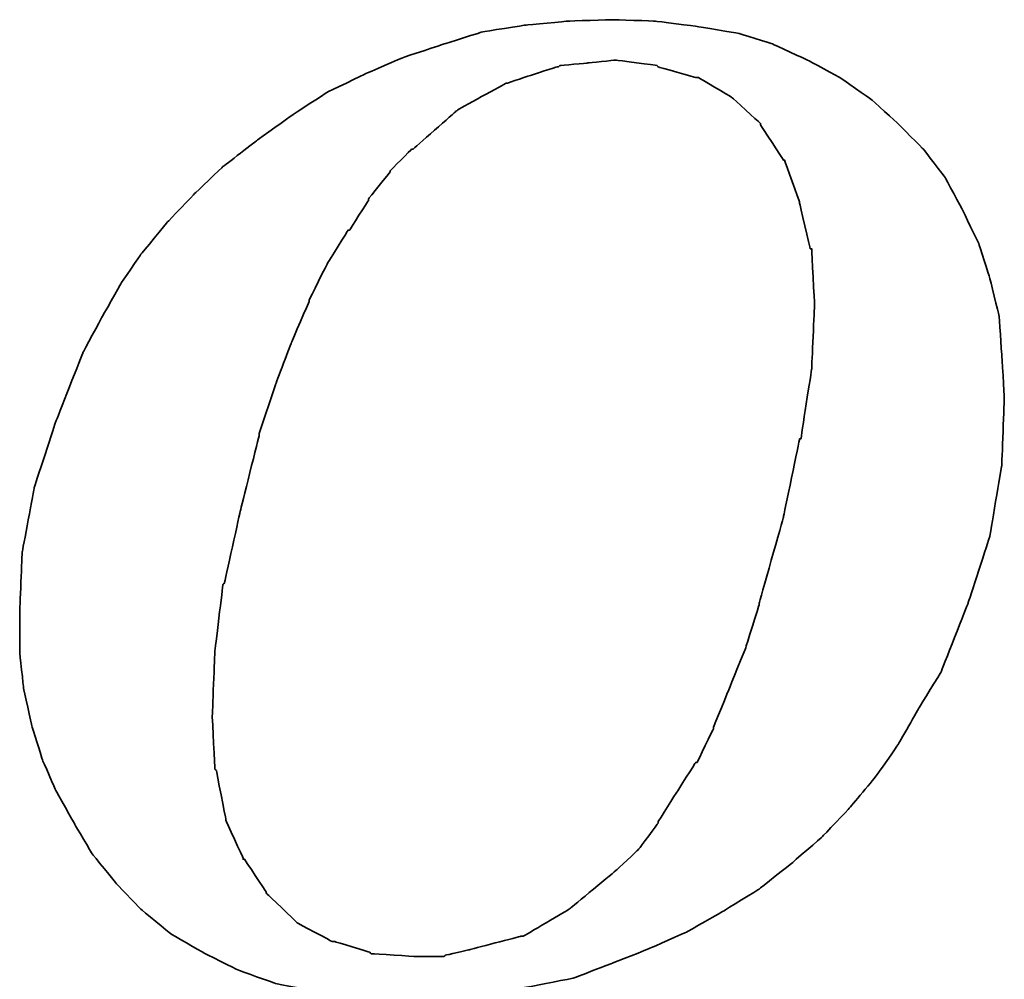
# Model space of a CAD drawing. Extents: x 30 to 228, y 66 to 165.
# Tile 49 of 54: x 199.61 to 201.88, y 116.24 to 118.46. Entities that reach past the tile are written whole.
import ezdxf

# ---------------------------------------------------------------- set-up
doc = ezdxf.new("R2010")
doc.units = 0
doc.header["$LTSCALE"] = 3
doc.header["$MEASUREMENT"] = 0
doc.layers.add('DIM', color=4, linetype='CONTINUOUS')
doc.layers.add('layer 1', color=7, linetype='CONTINUOUS')

# ---------------------------------------------------------------- blocks, each defined once
blk = doc.blocks.new('TBI MOTION logo(完整正式版)')
at = {"layer": 'layer 1', "color": 22, "lineweight": 35}
for points, knots in [([(35.79625, -6.98375), (35.79625, -6.98375), (36.23125, -7.43875), (36.23125, -7.43875), (36.23125, -7.43875), (36.23125, -7.43875), (36.75625, -7.87125), (36.75625, -7.87125), (36.75625, -7.87125), (36.75625, -7.87125), (37.33125, -8.20375), (37.33125, -8.20375), (37.33125, -8.20375), (37.33125, -8.20375), (37.95625, -8.51875), (37.95625, -8.51875), (37.95625, -8.51875), (37.95625, -8.51875), (38.62625, -8.75875), (38.62625, -8.75875), (38.62625, -8.75875), (38.62625, -8.75875), (39.37125, -8.90375), (39.37125, -8.90375), (39.37125, -8.90375), (39.37125, -8.90375), (40.14125, -8.99875), (40.14125, -8.99875), (40.14125, -8.99875), (40.14125, -8.99875), (41.02625, -9.02375), (41.02625, -9.02375), (41.02625, -9.02375), (41.02625, -9.02375), (41.74625, -8.99875), (41.74625, -8.99875), (41.74625, -8.99875), (41.74625, -8.99875), (42.46625, -8.92375), (42.46625, -8.92375), (42.46625, -8.92375), (42.46625, -8.92375), (43.21125, -8.80625), (43.21125, -8.80625), (43.21125, -8.80625), (43.21125, -8.80625), (43.93125, -8.66375), (43.93125, -8.66375), (43.93125, -8.66375), (43.93125, -8.66375), (44.62625, -8.39875), (44.62625, -8.39875), (44.62625, -8.39875), (44.62625, -8.39875), (45.29625, -8.13375), (45.29625, -8.13375), (45.29625, -8.13375), (45.29625, -8.13375), (45.94625, -7.84375), (45.94625, -7.84375), (45.94625, -7.84375), (45.94625, -7.84375), (46.61625, -7.46375), (46.61625, -7.46375), (46.61625, -7.46375), (46.61625, -7.46375), (47.24125, -7.07875), (47.24125, -7.07875), (47.24125, -7.07875), (47.24125, -7.07875), (47.81625, -6.62375), (47.81625, -6.62375), (47.81625, -6.62375), (47.81625, -6.62375), (48.36875, -6.14375), (48.36875, -6.14375), (48.36875, -6.14375), (48.36875, -6.14375), (48.84625, -5.64125), (48.84625, -5.64125), (48.84625, -5.64125), (48.84625, -5.64125), (49.32625, -5.06375), (49.32625, -5.06375), (49.32625, -5.06375), (49.32625, -5.06375), (49.71125, -4.51374), (49.71125, -4.51374), (49.71125, -4.51374), (49.71125, -4.51374), (50.09625, -3.83874), (50.09625, -3.83874), (50.09625, -3.83874), (50.09625, -3.83874), (50.48125, -3.21374), (50.48125, -3.21374), (50.48125, -3.21374), (50.48125, -3.21374), (50.96125, -1.99125), (50.96125, -1.99125), (50.96125, -1.99125), (50.96125, -1.99125), (51.34375, -0.81875), (51.34375, -0.81875), (51.34375, -0.81875), (51.34375, -0.81875), (51.56125, 0.45624), (51.56125, 0.45624), (51.56125, 0.45624), (51.56125, 0.45624), (51.60625, 1.67624), (51.60625, 1.67624), (51.60625, 1.67624), (51.60625, 1.67624), (51.56125, 2.44625), (51.56125, 2.44625), (51.56125, 2.44625), (51.56125, 2.44625), (51.51125, 3.14125), (51.51125, 3.14125), (51.51125, 3.14125), (51.51125, 3.14125), (51.34375, 3.81125), (51.34375, 3.81125), (51.34375, 3.81125), (51.34375, 3.81125), (51.15125, 4.41125), (51.15125, 4.41125), (51.15125, 4.41125), (51.15125, 4.41125), (50.86125, 5.01125), (50.86125, 5.01125), (50.86125, 5.01125), (50.86125, 5.01125), (50.55125, 5.58875), (50.55125, 5.58875), (50.55125, 5.58875), (50.55125, 5.58875), (50.16625, 6.09125), (50.16625, 6.09125), (50.16625, 6.09125), (50.16625, 6.09125), (49.71125, 6.54875), (49.71125, 6.54875), (49.71125, 6.54875), (49.71125, 6.54875), (49.23125, 6.98125), (49.23125, 6.98125), (49.23125, 6.98125), (49.23125, 6.98125), (48.67875, 7.36625), (48.67875, 7.36625), (48.67875, 7.36625), (48.67875, 7.36625), (48.10375, 7.67625), (48.10375, 7.67625), (48.10375, 7.67625), (48.10375, 7.67625), (47.48125, 7.96375), (47.48125, 7.96375), (47.48125, 7.96375), (47.48125, 7.96375), (46.85625, 8.15625), (46.85625, 8.15625), (46.85625, 8.15625), (46.85625, 8.15625), (46.13625, 8.27624), (46.13625, 8.27624), (46.13625, 8.27624), (46.13625, 8.27624), (45.39125, 8.37125), (45.39125, 8.37125), (45.39125, 8.37125), (45.39125, 8.37125), (44.62625, 8.39624), (44.62625, 8.39624), (44.62625, 8.39624), (44.62625, 8.39624), (43.83625, 8.37125), (43.83625, 8.37125), (43.83625, 8.37125), (43.83625, 8.37125), (43.09125, 8.30125), (43.09125, 8.30125), (43.09125, 8.30125), (43.09125, 8.30125), (42.32125, 8.18125), (42.32125, 8.18125), (42.32125, 8.18125), (42.32125, 8.18125), (41.62875, 7.96375), (41.62875, 7.96375), (41.62875, 7.96375), (41.62875, 7.96375), (40.90625, 7.72625), (40.90625, 7.72625), (40.90625, 7.72625), (40.90625, 7.72625), (40.23624, 7.43625), (40.23624, 7.43625), (40.23624, 7.43625), (40.23624, 7.43625), (39.54124, 7.10125), (39.54124, 7.10125), (39.54124, 7.10125), (39.54124, 7.10125), (38.91625, 6.69125), (38.91625, 6.69125), (38.91625, 6.69125), (38.91625, 6.69125), (38.31625, 6.26125), (38.31625, 6.26125), (38.31625, 6.26125), (38.31625, 6.26125), (37.69125, 5.78125), (37.69125, 5.78125), (37.69125, 5.78125), (37.69125, 5.78125), (37.18625, 5.30125), (37.18625, 5.30125), (37.18625, 5.30125), (37.18625, 5.30125), (36.70625, 4.79624), (36.70625, 4.79624), (36.70625, 4.79624), (36.70625, 4.79624), (36.23125, 4.22125), (36.23125, 4.22125), (36.23125, 4.22125), (36.23125, 4.22125), (35.87124, 3.69375), (35.87124, 3.69375), (35.87124, 3.69375), (35.87124, 3.69375), (35.53125, 3.09125), (35.53125, 3.09125), (35.53125, 3.09125), (35.53125, 3.09125), (35.19875, 2.47125), (35.19875, 2.47125), (35.19875, 2.47125), (35.19875, 2.47125), (34.71625, 1.24625), (34.71625, 1.24625), (34.71625, 1.24625), (34.71625, 1.24625), (34.33125, 0.06874), (34.33125, 0.06874), (34.33125, 0.06874), (34.33125, 0.06874), (34.11625, -1.07875), (34.11625, -1.07875), (34.11625, -1.07875), (34.11625, -1.07875), (34.07125, -2.15875), (34.07125, -2.15875), (34.07125, -2.15875), (34.07125, -2.15875), (34.07125, -2.85375), (34.07125, -2.85375), (34.07125, -2.85375), (34.07125, -2.85375), (34.14125, -3.50375), (34.14125, -3.50375), (34.14125, -3.50375), (34.14125, -3.50375), (34.28625, -4.17375), (34.28625, -4.17375), (34.28625, -4.17375), (34.28625, -4.17375), (34.47625, -4.77624), (34.47625, -4.77624), (34.47625, -4.77624), (34.47625, -4.77624), (34.71625, -5.32625), (34.71625, -5.32625), (34.71625, -5.32625), (34.71625, -5.32625), (35.05375, -5.92875), (35.05375, -5.92875), (35.05375, -5.92875), (35.05375, -5.92875), (35.36375, -6.45375), (35.36375, -6.45375), (35.36375, -6.45375), (35.36375, -6.45375), (35.79625, -6.98375), (35.79625, -6.98375)], [0, 0, 0, 0, 0.01388889, 0.01388889, 0.01388889, 0.0138889, 0.02777778, 0.02777778, 0.02777778, 0.02777779, 0.04166667, 0.04166667, 0.04166667, 0.04166668, 0.05555556, 0.05555556, 0.05555556, 0.05555557, 0.06944444, 0.06944444, 0.06944444, 0.06944445, 0.08333333, 0.08333333, 0.08333333, 0.08333334, 0.09722222, 0.09722222, 0.09722222, 0.09722223, 0.11111111, 0.11111111, 0.11111111, 0.11111112, 0.125, 0.125, 0.125, 0.12500001, 0.13888889, 0.13888889, 0.13888889, 0.1388889, 0.15277778, 0.15277778, 0.15277778, 0.15277779, 0.16666667, 0.16666667, 0.16666667, 0.16666668, 0.18055556, 0.18055556, 0.18055556, 0.18055557, 0.19444444, 0.19444444, 0.19444444, 0.19444445, 0.20833333, 0.20833333, 0.20833333, 0.20833334, 0.22222222, 0.22222222, 0.22222222, 0.22222223, 0.23611111, 0.23611111, 0.23611111, 0.23611112, 0.25, 0.25, 0.25, 0.25000001, 0.26388889, 0.26388889, 0.26388889, 0.2638889, 0.27777778, 0.27777778, 0.27777778, 0.27777779, 0.29166667, 0.29166667, 0.29166667, 0.29166668, 0.30555556, 0.30555556, 0.30555556, 0.30555557, 0.31944444, 0.31944444, 0.31944444, 0.31944445, 0.33333333, 0.33333333, 0.33333333, 0.33333334, 0.34722222, 0.34722222, 0.34722222, 0.34722223, 0.36111111, 0.36111111, 0.36111111, 0.36111112, 0.375, 0.375, 0.375, 0.37500001, 0.38888889, 0.38888889, 0.38888889, 0.3888889, 0.40277778, 0.40277778, 0.40277778, 0.40277779, 0.41666667, 0.41666667, 0.41666667, 0.41666668, 0.43055556, 0.43055556, 0.43055556, 0.43055557, 0.44444444, 0.44444444, 0.44444444, 0.44444445, 0.45833333, 0.45833333, 0.45833333, 0.45833334, 0.47222222, 0.47222222, 0.47222222, 0.47222223, 0.48611111, 0.48611111, 0.48611111, 0.48611112, 0.5, 0.5, 0.5, 0.50000001, 0.51388889, 0.51388889, 0.51388889, 0.5138889, 0.52777778, 0.52777778, 0.52777778, 0.52777779, 0.54166667, 0.54166667, 0.54166667, 0.54166668, 0.55555556, 0.55555556, 0.55555556, 0.55555557, 0.56944444, 0.56944444, 0.56944444, 0.56944445, 0.58333333, 0.58333333, 0.58333333, 0.58333334, 0.59722222, 0.59722222, 0.59722222, 0.59722223, 0.61111111, 0.61111111, 0.61111111, 0.61111112, 0.625, 0.625, 0.625, 0.62500001, 0.63888889, 0.63888889, 0.63888889, 0.6388889, 0.65277778, 0.65277778, 0.65277778, 0.65277779, 0.66666667, 0.66666667, 0.66666667, 0.66666668, 0.68055556, 0.68055556, 0.68055556, 0.68055557, 0.69444444, 0.69444444, 0.69444444, 0.69444445, 0.70833333, 0.70833333, 0.70833333, 0.70833334, 0.72222222, 0.72222222, 0.72222222, 0.72222223, 0.73611111, 0.73611111, 0.73611111, 0.73611112, 0.75, 0.75, 0.75, 0.75000001, 0.76388889, 0.76388889, 0.76388889, 0.7638889, 0.77777778, 0.77777778, 0.77777778, 0.77777779, 0.79166667, 0.79166667, 0.79166667, 0.79166668, 0.80555556, 0.80555556, 0.80555556, 0.80555557, 0.81944444, 0.81944444, 0.81944444, 0.81944445, 0.83333333, 0.83333333, 0.83333333, 0.83333334, 0.84722222, 0.84722222, 0.84722222, 0.84722223, 0.86111111, 0.86111111, 0.86111111, 0.86111112, 0.875, 0.875, 0.875, 0.87500001, 0.88888889, 0.88888889, 0.88888889, 0.8888889, 0.90277778, 0.90277778, 0.90277778, 0.90277779, 0.91666667, 0.91666667, 0.91666667, 0.91666668, 0.93055556, 0.93055556, 0.93055556, 0.93055557, 0.94444444, 0.94444444, 0.94444444, 0.94444445, 0.95833333, 0.95833333, 0.95833333, 0.95833334, 0.97222222, 0.97222222, 0.97222222, 0.97222223, 0.98611111, 0.98611111, 0.98611111, 0.98611112, 1, 1, 1, 1]), ([(38.33875, 1.03124), (38.33875, 1.03124), (38.62625, 1.89625), (38.62625, 1.89625), (38.62625, 1.89625), (38.62625, 1.89625), (38.91625, 2.66375), (38.91625, 2.66375), (38.91625, 2.66375), (38.91625, 2.66375), (39.22625, 3.38125), (39.22625, 3.38125), (39.22625, 3.38125), (39.22625, 3.38125), (39.22625, 3.40624), (39.22625, 3.40624), (39.22625, 3.40624), (39.22625, 3.40624), (39.56124, 4.07624), (39.56124, 4.07624), (39.56124, 4.07624), (39.56124, 4.07624), (39.92125, 4.65125), (39.92125, 4.65125), (39.92125, 4.65125), (39.92125, 4.65125), (39.94625, 4.65125), (39.94625, 4.65125), (39.94625, 4.65125), (39.94625, 4.65125), (40.28125, 5.17875), (40.28125, 5.17875), (40.28125, 5.17875), (40.28125, 5.17875), (40.28125, 5.20375), (40.28125, 5.20375), (40.28125, 5.20375), (40.28125, 5.20375), (40.66875, 5.68625), (40.66875, 5.68625), (40.66875, 5.68625), (40.66875, 5.68625), (40.66875, 5.70625), (40.66875, 5.70625), (40.66875, 5.70625), (40.66875, 5.70625), (41.05124, 6.09125), (41.05124, 6.09125), (41.05124, 6.09125), (41.05124, 6.09125), (41.07625, 6.09125), (41.07625, 6.09125), (41.07625, 6.09125), (41.07625, 6.09125), (41.84125, 6.76625), (41.84125, 6.76625), (41.84125, 6.76625), (41.84125, 6.76625), (41.86625, 6.78625), (41.86625, 6.78625), (41.86625, 6.78625), (41.86625, 6.78625), (42.73125, 7.26624), (42.73125, 7.26624), (42.73125, 7.26624), (42.73125, 7.26624), (42.75625, 7.26624), (42.75625, 7.26624), (42.75625, 7.26624), (42.75625, 7.26624), (43.18625, 7.41125), (43.18625, 7.41125), (43.18625, 7.41125), (43.18625, 7.41125), (43.64125, 7.55625), (43.64125, 7.55625), (43.64125, 7.55625), (43.64125, 7.55625), (43.66625, 7.55625), (43.66625, 7.55625), (43.66625, 7.55625), (43.66625, 7.55625), (43.69125, 7.58124), (43.69125, 7.58124), (43.69125, 7.58124), (43.69125, 7.58124), (44.19125, 7.62625), (44.19125, 7.62625), (44.19125, 7.62625), (44.19125, 7.62625), (44.67125, 7.67625), (44.67125, 7.67625), (44.67125, 7.67625), (44.67125, 7.67625), (44.69625, 7.67625), (44.69625, 7.67625), (44.69625, 7.67625), (44.69625, 7.67625), (45.41875, 7.58124), (45.41875, 7.58124), (45.41875, 7.58124), (45.41875, 7.58124), (45.44125, 7.55625), (45.44125, 7.55625), (45.44125, 7.55625), (45.44125, 7.55625), (46.11125, 7.36625), (46.11125, 7.36625), (46.11125, 7.36625), (46.11125, 7.36625), (46.13625, 7.36625), (46.13625, 7.36625), (46.13625, 7.36625), (46.13625, 7.36625), (46.15875, 7.36625), (46.15875, 7.36625), (46.15875, 7.36625), (46.15875, 7.36625), (46.73625, 7.02624), (46.73625, 7.02624), (46.73625, 7.02624), (46.73625, 7.02624), (46.76125, 7.00624), (46.76125, 7.00624), (46.76125, 7.00624), (46.76125, 7.00624), (47.24125, 6.57124), (47.24125, 6.57124), (47.24125, 6.57124), (47.24125, 6.57124), (47.26625, 6.54875), (47.26625, 6.54875), (47.26625, 6.54875), (47.26625, 6.54875), (47.26625, 6.52375), (47.26625, 6.52375), (47.26625, 6.52375), (47.26625, 6.52375), (47.67375, 5.89875), (47.67375, 5.89875), (47.67375, 5.89875), (47.67375, 5.89875), (47.69625, 5.89875), (47.69625, 5.89875), (47.69625, 5.89875), (47.69625, 5.89875), (47.69625, 5.87625), (47.69625, 5.87625), (47.69625, 5.87625), (47.69625, 5.87625), (47.96125, 5.15625), (47.96125, 5.15625), (47.96125, 5.15625), (47.96125, 5.15625), (47.96125, 5.13125), (47.96125, 5.13125), (47.96125, 5.13125), (47.96125, 5.13125), (48.15125, 4.31875), (48.15125, 4.31875), (48.15125, 4.31875), (48.15125, 4.31875), (48.17625, 4.31875), (48.17625, 4.31875), (48.17625, 4.31875), (48.17625, 4.31875), (48.17625, 4.29125), (48.17625, 4.29125), (48.17625, 4.29125), (48.17625, 4.29125), (48.22625, 3.33125), (48.22625, 3.33125), (48.22625, 3.33125), (48.22625, 3.33125), (48.22625, 3.30875), (48.22625, 3.30875), (48.22625, 3.30875), (48.22625, 3.30875), (48.17625, 2.20624), (48.17625, 2.20624), (48.17625, 2.20624), (48.17625, 2.20624), (48.17625, 2.18124), (48.17625, 2.18124), (48.17625, 2.18124), (48.17625, 2.18124), (47.98375, 0.93624), (47.98375, 0.93624), (47.98375, 0.93624), (47.98375, 0.93624), (47.96125, 0.93624), (47.96125, 0.93624), (47.96125, 0.93624), (47.96125, 0.93624), (47.67375, -0.45874), (47.67375, -0.45874), (47.67375, -0.45874), (47.67375, -0.45874), (47.24125, -1.99125), (47.24125, -1.99125), (47.24125, -1.99125), (47.24125, -1.99125), (47.24125, -2.01874), (47.24125, -2.01874), (47.24125, -2.01874), (47.24125, -2.01874), (47.00125, -2.78375), (47.00125, -2.78375), (47.00125, -2.78375), (47.00125, -2.78375), (46.71125, -3.50375), (46.71125, -3.50375), (46.71125, -3.50375), (46.71125, -3.50375), (46.42625, -4.19875), (46.42625, -4.19875), (46.42625, -4.19875), (46.42625, -4.19875), (46.42625, -4.22375), (46.42625, -4.22375), (46.42625, -4.22375), (46.42625, -4.22375), (46.13625, -4.82374), (46.13625, -4.82374), (46.13625, -4.82374), (46.13625, -4.82374), (46.11125, -4.82374), (46.11125, -4.82374), (46.11125, -4.82374), (46.11125, -4.82374), (45.77625, -5.35125), (45.77625, -5.35125), (45.77625, -5.35125), (45.77625, -5.35125), (45.44125, -5.87875), (45.44125, -5.87875), (45.44125, -5.87875), (45.44125, -5.87875), (45.44125, -5.90375), (45.44125, -5.90375), (45.44125, -5.90375), (45.44125, -5.90375), (45.10625, -6.35875), (45.10625, -6.35875), (45.10625, -6.35875), (45.10625, -6.35875), (45.08125, -6.38375), (45.08125, -6.38375), (45.08125, -6.38375), (45.08125, -6.38375), (44.69625, -6.74375), (44.69625, -6.74375), (44.69625, -6.74375), (44.69625, -6.74375), (43.88375, -7.41625), (43.88375, -7.41625), (43.88375, -7.41625), (43.88375, -7.41625), (43.85625, -7.43875), (43.85625, -7.43875), (43.85625, -7.43875), (43.85625, -7.43875), (43.04125, -7.91875), (43.04125, -7.91875), (43.04125, -7.91875), (43.04125, -7.91875), (43.01625, -7.91875), (43.01625, -7.91875), (43.01625, -7.91875), (43.01625, -7.91875), (42.99625, -7.91875), (42.99625, -7.91875), (42.99625, -7.91875), (42.99625, -7.91875), (42.08125, -8.15875), (42.08125, -8.15875), (42.08125, -8.15875), (42.08125, -8.15875), (41.65125, -8.25625), (41.65125, -8.25625), (41.65125, -8.25625), (41.65125, -8.25625), (41.62875, -8.27875), (41.62875, -8.27875), (41.62875, -8.27875), (41.62875, -8.27875), (41.60125, -8.27875), (41.60125, -8.27875), (41.60125, -8.27875), (41.60125, -8.27875), (41.12125, -8.27875), (41.12125, -8.27875), (41.12125, -8.27875), (41.12125, -8.27875), (40.35624, -8.23125), (40.35624, -8.23125), (40.35624, -8.23125), (40.35624, -8.23125), (40.33125, -8.23125), (40.33125, -8.23125), (40.33125, -8.23125), (40.33125, -8.23125), (40.30625, -8.20375), (40.30625, -8.20375), (40.30625, -8.20375), (40.30625, -8.20375), (39.68375, -8.01375), (39.68375, -8.01375), (39.68375, -8.01375), (39.68375, -8.01375), (39.66124, -8.01375), (39.66124, -8.01375), (39.66124, -8.01375), (39.66124, -8.01375), (39.63625, -8.01375), (39.63625, -8.01375), (39.63625, -8.01375), (39.63625, -8.01375), (39.01125, -7.67875), (39.01125, -7.67875), (39.01125, -7.67875), (39.01125, -7.67875), (38.98875, -7.65375), (38.98875, -7.65375), (38.98875, -7.65375), (38.98875, -7.65375), (38.48625, -7.17375), (38.48625, -7.17375), (38.48625, -7.17375), (38.48625, -7.17375), (38.45875, -7.14875), (38.45875, -7.14875), (38.45875, -7.14875), (38.45875, -7.14875), (38.45875, -7.12875), (38.45875, -7.12875), (38.45875, -7.12875), (38.45875, -7.12875), (38.07625, -6.54875), (38.07625, -6.54875), (38.07625, -6.54875), (38.07625, -6.54875), (38.05125, -6.54875), (38.05125, -6.54875), (38.05125, -6.54875), (38.05125, -6.54875), (38.05125, -6.52875), (38.05125, -6.52875), (38.05125, -6.52875), (38.05125, -6.52875), (37.74125, -5.85375), (37.74125, -5.85375), (37.74125, -5.85375), (37.74125, -5.85375), (37.74125, -5.82875), (37.74125, -5.82875), (37.74125, -5.82875), (37.74125, -5.82875), (37.57375, -4.96875), (37.57375, -4.96875), (37.57375, -4.96875), (37.57375, -4.96875), (37.54625, -4.94375), (37.54625, -4.94375), (37.54625, -4.94375), (37.54625, -4.94375), (37.50125, -4.03375), (37.50125, -4.03375), (37.50125, -4.03375), (37.50125, -4.03375), (37.50125, -4.00875), (37.50125, -4.00875), (37.50125, -4.00875), (37.50125, -4.00875), (37.54625, -2.85375), (37.54625, -2.85375), (37.54625, -2.85375), (37.54625, -2.85375), (37.69125, -1.65875), (37.69125, -1.65875), (37.69125, -1.65875), (37.69125, -1.65875), (37.71624, -1.63375), (37.71624, -1.63375), (37.71624, -1.63375), (37.71624, -1.63375), (38.00375, -0.33875), (38.00375, -0.33875), (38.00375, -0.33875), (38.00375, -0.33875), (38.33875, 1.00624), (38.33875, 1.00624), (38.33875, 1.00624), (38.33875, 1.00624), (38.33875, 1.03124), (38.33875, 1.03124)], [0, 0, 0, 0, 0.01010101, 0.01010101, 0.01010101, 0.01010102, 0.02020202, 0.02020202, 0.02020202, 0.02020203, 0.03030303, 0.03030303, 0.03030303, 0.03030304, 0.04040404, 0.04040404, 0.04040404, 0.04040405, 0.05050505, 0.05050505, 0.05050505, 0.05050506, 0.06060606, 0.06060606, 0.06060606, 0.06060607, 0.07070707, 0.07070707, 0.07070707, 0.07070708, 0.08080808, 0.08080808, 0.08080808, 0.08080809, 0.09090909, 0.09090909, 0.09090909, 0.0909091, 0.1010101, 0.1010101, 0.1010101, 0.10101011, 0.11111111, 0.11111111, 0.11111111, 0.11111112, 0.12121212, 0.12121212, 0.12121212, 0.12121213, 0.13131313, 0.13131313, 0.13131313, 0.13131314, 0.14141414, 0.14141414, 0.14141414, 0.14141415, 0.15151515, 0.15151515, 0.15151515, 0.15151516, 0.16161616, 0.16161616, 0.16161616, 0.16161617, 0.17171717, 0.17171717, 0.17171717, 0.17171718, 0.18181818, 0.18181818, 0.18181818, 0.18181819, 0.19191919, 0.19191919, 0.19191919, 0.1919192, 0.2020202, 0.2020202, 0.2020202, 0.20202021, 0.21212121, 0.21212121, 0.21212121, 0.21212122, 0.22222222, 0.22222222, 0.22222222, 0.22222223, 0.23232323, 0.23232323, 0.23232323, 0.23232324, 0.24242424, 0.24242424, 0.24242424, 0.24242425, 0.25252525, 0.25252525, 0.25252525, 0.25252526, 0.26262626, 0.26262626, 0.26262626, 0.26262627, 0.27272727, 0.27272727, 0.27272727, 0.27272728, 0.28282828, 0.28282828, 0.28282828, 0.28282829, 0.29292929, 0.29292929, 0.29292929, 0.2929293, 0.3030303, 0.3030303, 0.3030303, 0.30303031, 0.31313131, 0.31313131, 0.31313131, 0.31313132, 0.32323232, 0.32323232, 0.32323232, 0.32323233, 0.33333333, 0.33333333, 0.33333333, 0.33333334, 0.34343434, 0.34343434, 0.34343434, 0.34343435, 0.35353535, 0.35353535, 0.35353535, 0.35353536, 0.36363636, 0.36363636, 0.36363636, 0.36363637, 0.37373737, 0.37373737, 0.37373737, 0.37373738, 0.38383838, 0.38383838, 0.38383838, 0.38383839, 0.39393939, 0.39393939, 0.39393939, 0.3939394, 0.4040404, 0.4040404, 0.4040404, 0.40404041, 0.41414141, 0.41414141, 0.41414141, 0.41414142, 0.42424242, 0.42424242, 0.42424242, 0.42424243, 0.43434343, 0.43434343, 0.43434343, 0.43434344, 0.44444444, 0.44444444, 0.44444444, 0.44444445, 0.45454545, 0.45454545, 0.45454545, 0.45454546, 0.46464646, 0.46464646, 0.46464646, 0.46464647, 0.47474747, 0.47474747, 0.47474747, 0.47474748, 0.48484848, 0.48484848, 0.48484848, 0.48484849, 0.49494949, 0.49494949, 0.49494949, 0.4949495, 0.50505051, 0.50505051, 0.50505051, 0.50505052, 0.51515152, 0.51515152, 0.51515152, 0.51515153, 0.52525253, 0.52525253, 0.52525253, 0.52525254, 0.53535354, 0.53535354, 0.53535354, 0.53535355, 0.54545455, 0.54545455, 0.54545455, 0.54545456, 0.55555556, 0.55555556, 0.55555556, 0.55555557, 0.56565657, 0.56565657, 0.56565657, 0.56565658, 0.57575758, 0.57575758, 0.57575758, 0.57575759, 0.58585859, 0.58585859, 0.58585859, 0.5858586, 0.5959596, 0.5959596, 0.5959596, 0.59595961, 0.60606061, 0.60606061, 0.60606061, 0.60606062, 0.61616162, 0.61616162, 0.61616162, 0.61616163, 0.62626263, 0.62626263, 0.62626263, 0.62626264, 0.63636364, 0.63636364, 0.63636364, 0.63636365, 0.64646465, 0.64646465, 0.64646465, 0.64646466, 0.65656566, 0.65656566, 0.65656566, 0.65656567, 0.66666667, 0.66666667, 0.66666667, 0.66666668, 0.67676768, 0.67676768, 0.67676768, 0.67676769, 0.68686869, 0.68686869, 0.68686869, 0.6868687, 0.6969697, 0.6969697, 0.6969697, 0.69696971, 0.70707071, 0.70707071, 0.70707071, 0.70707072, 0.71717172, 0.71717172, 0.71717172, 0.71717173, 0.72727273, 0.72727273, 0.72727273, 0.72727274, 0.73737374, 0.73737374, 0.73737374, 0.73737375, 0.74747475, 0.74747475, 0.74747475, 0.74747476, 0.75757576, 0.75757576, 0.75757576, 0.75757577, 0.76767677, 0.76767677, 0.76767677, 0.76767678, 0.77777778, 0.77777778, 0.77777778, 0.77777779, 0.78787879, 0.78787879, 0.78787879, 0.7878788, 0.7979798, 0.7979798, 0.7979798, 0.79797981, 0.80808081, 0.80808081, 0.80808081, 0.80808082, 0.81818182, 0.81818182, 0.81818182, 0.81818183, 0.82828283, 0.82828283, 0.82828283, 0.82828284, 0.83838384, 0.83838384, 0.83838384, 0.83838385, 0.84848485, 0.84848485, 0.84848485, 0.84848486, 0.85858586, 0.85858586, 0.85858586, 0.85858587, 0.86868687, 0.86868687, 0.86868687, 0.86868688, 0.87878788, 0.87878788, 0.87878788, 0.87878789, 0.88888889, 0.88888889, 0.88888889, 0.8888889, 0.8989899, 0.8989899, 0.8989899, 0.89898991, 0.90909091, 0.90909091, 0.90909091, 0.90909092, 0.91919192, 0.91919192, 0.91919192, 0.91919193, 0.92929293, 0.92929293, 0.92929293, 0.92929294, 0.93939394, 0.93939394, 0.93939394, 0.93939395, 0.94949495, 0.94949495, 0.94949495, 0.94949496, 0.95959596, 0.95959596, 0.95959596, 0.95959597, 0.96969697, 0.96969697, 0.96969697, 0.96969698, 0.97979798, 0.97979798, 0.97979798, 0.97979799, 0.98989899, 0.98989899, 0.98989899, 0.989899, 1, 1, 1, 1])]:
    blk.add_open_spline(points, degree=3, knots=knots, dxfattribs=at)

msp = doc.modelspace()

# ---------------------------------------------------------------- block references
at = {"layer": 'DIM', "xscale": 0.1296000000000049, "yscale": 0.1296000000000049, "zscale": 0.1296000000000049}
msp.add_blockref('TBI MOTION logo(完整正式版)', (195.1918, 117.367), dxfattribs=at)

doc.saveas('drawing.dxf')
